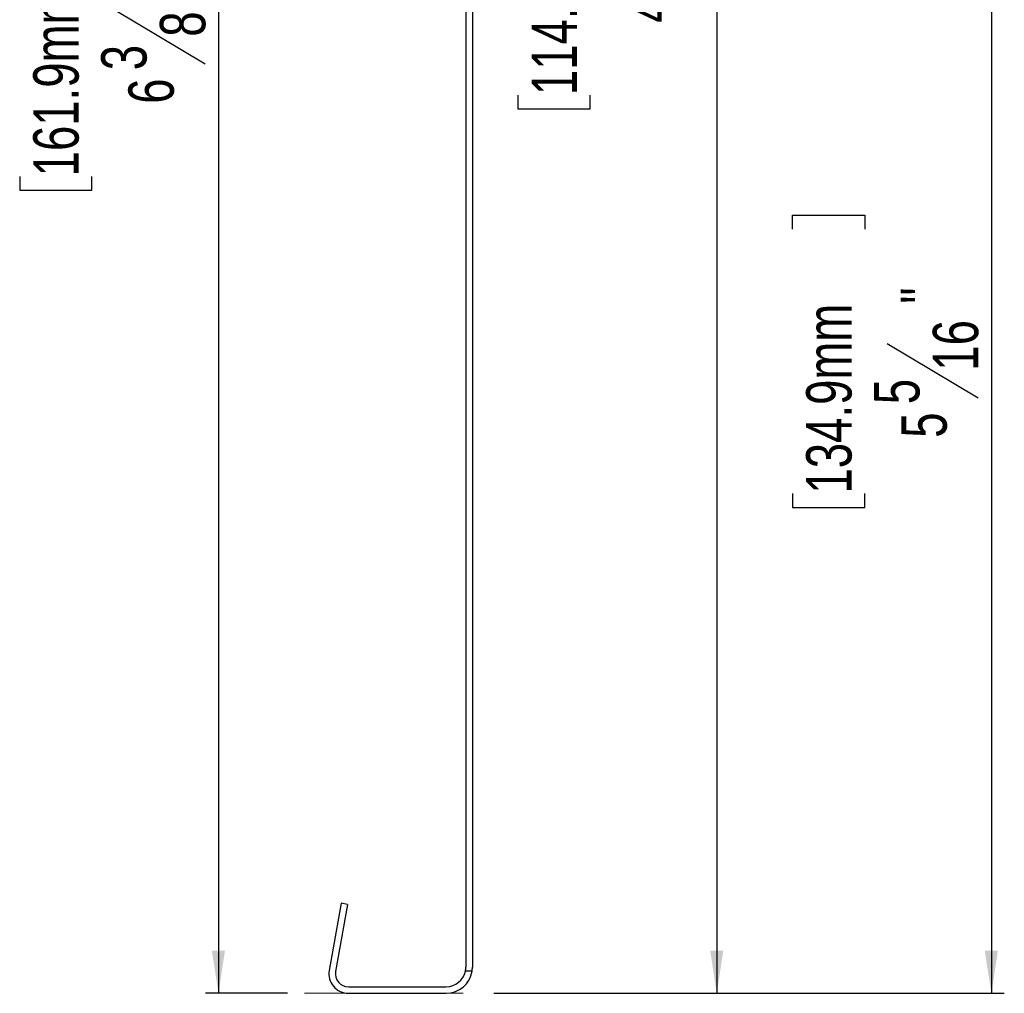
# Paper-space layout 'Sheet3' of a CAD drawing. Header units: inches. Extents: x 0.5 to 19.2, y -4 to 10.7.
# Tile 12 of 27: x 5.2 to 8.1, y 2.4 to 5.3. Entities that reach past the tile are written whole.
import ezdxf

# ---------------------------------------------------------------- set-up
doc = ezdxf.new("R2010")
doc.units = ezdxf.units.IN
doc.header["$MEASUREMENT"] = 0
doc.layers.add('FORMAT', color=7, linetype='Continuous')
doc.styles.add('SLDTEXTSTYLE3', font='TXT', dxfattribs={"width": 0.75})
doc.dimstyles.new('SLDDIMSTYLE3', dxfattribs={"dimtxt": 0.137795, "dimasz": 0.13, "dimexe": 0, "dimexo": 0.0625, "dimgap": 0.034449, "dimtad": 1, "dimdec": 6, "dimrnd": 1e-09, "dimzin": 12, "dimdsep": 46, "dimlunit": 5, "dimtxsty": 'SLDTEXTSTYLE3', "dimsah": 1, "dimcen": 0.09, "dimadec": 0, "dimazin": 3, "dimtfac": 1, "dimtofl": 0, "dimtmove": 0, "dimatfit": 3, "dimfxl": 1, "dimfrac": 2, "dimtolj": 1, "dimtzin": 12, "dimarcsym": 0})

# ---------------------------------------------------------------- blocks, each defined once
blk = doc.blocks.new('_D_10')
at = {"layer": 'FORMAT'}
for p, q in [((5.9716, 8.7502), (5.7228, 8.7502)), ((5.7621, 8.7502), (5.7621, 2.3752)), ((5.1591, 5.6578), (5.1591, 5.6998)), ((5.1591, 5.6998), (5.3778, 5.6998)), ((5.3778, 5.6998), (5.3778, 5.6578)), ((5.4462, 5.3617), (5.7218, 5.1963)), ((5.1591, 4.8552), (5.1591, 4.8132)), ((5.3778, 4.8132), (5.3778, 4.8552)), ((5.1591, 4.8132), (5.3778, 4.8132)), ((5.9716, 2.3752), (5.7228, 2.3752))]:
    blk.add_line(p, q, dxfattribs=at)
for points in [[(5.7621, 8.7502), (5.7421, 8.6202), (5.7821, 8.6202)], [(5.7621, 2.3752), (5.7821, 2.5052), (5.7421, 2.5052)]]:
    blk.add_solid(points, dxfattribs=at)
at = {"layer": 'FORMAT', "char_height": 0.1378, "attachment_point": 1, "rotation": 90, "style": 'SLDTEXTSTYLE3'}
for s, insert in [('161.9mm', (5.2002, 4.8552)), ('"', (5.4869, 5.3808)), ('8', (5.5845, 5.279)), ('3', (5.4063, 5.1772)), ('6', (5.489, 5.0754))]:
    blk.add_mtext(s, dxfattribs=dict(at, insert=insert))
blk = doc.blocks.new('_D_11')
at = {"layer": 'FORMAT'}
for p, q in [((6.5975, 6.8752), (7.3136, 6.8752)), ((7.2742, 6.8752), (7.2742, 2.3752)), ((6.6711, 5.9044), (6.6711, 5.9463)), ((6.6711, 5.9463), (6.8898, 5.9463)), ((6.8898, 5.9463), (6.8898, 5.9044)), ((6.9582, 5.6082), (7.2338, 5.4428)), ((6.6711, 5.1017), (6.6711, 5.0597)), ((6.8898, 5.0597), (6.8898, 5.1017)), ((6.6711, 5.0597), (6.8898, 5.0597)), ((6.5975, 2.3752), (7.3136, 2.3752))]:
    blk.add_line(p, q, dxfattribs=at)
for points in [[(7.2742, 6.8752), (7.2542, 6.7452), (7.2942, 6.7452)], [(7.2742, 2.3752), (7.2942, 2.5052), (7.2542, 2.5052)]]:
    blk.add_solid(points, dxfattribs=at)
at = {"layer": 'FORMAT', "char_height": 0.1378, "attachment_point": 1, "rotation": 90, "style": 'SLDTEXTSTYLE3'}
for s, insert in [('114.3mm', (6.7122, 5.1017)), ('"', (6.9989, 5.6273)), ('2', (7.0966, 5.5255)), ('1', (6.9184, 5.4237)), ('4', (7.001, 5.3219))]:
    blk.add_mtext(s, dxfattribs=dict(at, insert=insert))
blk = doc.blocks.new('_D_12')
at = {"layer": 'FORMAT'}
for p, q in [((6.5975, 7.6877), (8.1468, 7.6877)), ((8.1075, 7.6877), (8.1075, 2.3752)), ((7.5044, 4.6949), (7.5044, 4.7369)), ((7.5044, 4.7369), (7.7231, 4.7369)), ((7.7231, 4.7369), (7.7231, 4.6949)), ((7.7915, 4.3479), (8.0671, 4.1825)), ((7.5044, 3.8923), (7.5044, 3.8503)), ((7.7231, 3.8503), (7.7231, 3.8923)), ((7.5044, 3.8503), (7.7231, 3.8503)), ((6.5975, 2.3752), (8.1468, 2.3752))]:
    blk.add_line(p, q, dxfattribs=at)
for points in [[(8.1075, 7.6877), (8.0875, 7.5577), (8.1275, 7.5577)], [(8.1075, 2.3752), (8.1275, 2.5052), (8.0875, 2.5052)]]:
    blk.add_solid(points, dxfattribs=at)
at = {"layer": 'FORMAT', "char_height": 0.1378, "attachment_point": 1, "rotation": 90, "style": 'SLDTEXTSTYLE3'}
for s, insert in [('134.9mm', (7.5455, 3.8923)), ('"', (7.8322, 4.4688)), ('16', (7.9298, 4.2652)), ('5', (7.7517, 4.1634)), ('5', (7.8343, 4.0616))]:
    blk.add_mtext(s, dxfattribs=dict(at, insert=insert))

psp = doc.layouts.new('Sheet3')

# ---------------------------------------------------------------- linework, layer by layer
at = {"color": 7, "linetype": 'Continuous', "lineweight": 25}
for p, q in [((6.5126601, 6.84406), (6.5126601, 2.4542961)), ((6.5326601, 6.84406), (6.5326601, 2.4542961)), ((6.1340632, 2.6487141), (6.098129, 2.4449206)), ((6.1537594, 2.645241), (6.1178251, 2.4414477)), ((6.1537594, 2.645241), (6.1340632, 2.6487141)), ((6.531785, 2.4425663), (6.5114834, 2.4425663)), ((6.1565971, 2.3952411), (6.4536049, 2.3952411)), ((6.1565971, 2.3752411), (6.4536049, 2.3752411))]:
    psp.add_line(p, q, dxfattribs=at)
for centre, radius, start, end in [((6.4536049, 2.4542962), 0.0590551, 348.5434212, 0), ((6.4536049, 2.4542962), 0.0790551, 351.4672077, 0), ((6.1565971, 2.4346112), 0.0593701, 170, 270), ((6.1565971, 2.4346112), 0.0393701, 170, 270), ((6.4536049, 2.4542962), 0.0790551, 270, 351.4672077), ((6.4536049, 2.4542962), 0.0590551, 270, 348.5434212)]:
    psp.add_arc(centre, radius, start, end, dxfattribs=at)
at = {"layer": 'FORMAT', "color": 250, "lineweight": 18, "true_color": 0x454545}
for p, q in [((6.1565971, 2.3752411), (6.0228777, 2.3752411)), ((6.4536049, 2.3752411), (6.5051918, 2.3752411))]:
    psp.add_line(p, q, dxfattribs=at)

# ---------------------------------------------------------------- dimensions: what is measured, and where the dimension line sits
at = {"layer": 'FORMAT'}
for base, p1, p2, picture, middle in [((5.7621493, 2.3752411), (6.0897374, 8.7502411), (6.0897374, 2.3752411), '_D_10', (5.7621493, 5.2565172)), ((8.1074632, 2.3752411), (6.4793984, 7.6877411), (6.4793984, 2.3752411), '_D_12', (8.1074632, 4.2936018)), ((7.2741892, 2.3752411), (6.4793984, 6.8752411), (6.4793984, 2.3752411), '_D_11', (7.2741892, 5.5030338))]:
    dim = psp.add_linear_dim(base=base, p1=p1, p2=p2, angle=90, dimstyle='SLDDIMSTYLE3', dxfattribs=at)
    dim.commit()
    dim.dimension.update_dxf_attribs({"geometry": picture, "text_midpoint": middle, "dimtype": 160})

doc.saveas('drawing.dxf')
